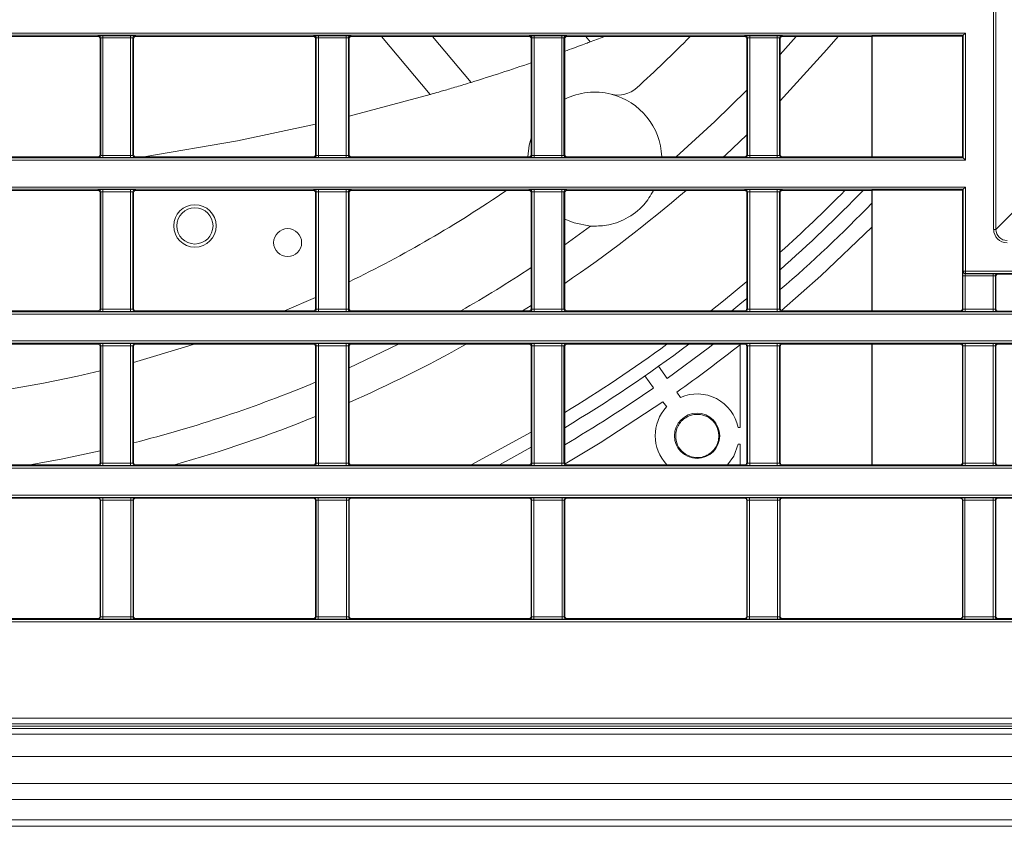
# Model space of a CAD drawing. Header units: millimetres. Extents: x 0 to 1118, y 0 to 864.
# Tile 157 of 256: x 723 to 745, y 68 to 86. Entities that reach past the tile are written whole.
import ezdxf

# ---------------------------------------------------------------- set-up
doc = ezdxf.new("R2010")
doc.units = ezdxf.units.MM

msp = doc.modelspace()

# ---------------------------------------------------------------- linework, layer by layer
at = {"color": 9, "linetype": 'Continuous', "lineweight": 0}
for p, q in [((744.578, 81.107), (744.578, 126.514)), ((744.628, 126.514), (744.628, 81.107)), ((709.216, 85.501), (743.948, 85.501)), ((743.898, 85.451), (709.216, 85.451)), ((724.527, 85.426), (724.543, 85.442)), ((724.593, 85.392), (724.577, 85.376)), ((724.593, 82.765), (724.593, 85.392)), ((724.643, 85.443), (725.261, 85.443)), ((724.643, 85.443), (724.643, 85.393)), ((725.261, 85.393), (724.643, 85.393)), ((724.643, 85.393), (724.643, 82.764)), ((725.261, 85.443), (725.261, 85.393)), ((725.261, 82.764), (725.261, 85.393)), ((725.311, 85.392), (725.311, 82.765)), ((725.327, 85.376), (725.311, 85.392)), ((725.361, 85.442), (725.377, 85.426)), ((729.352, 85.426), (729.368, 85.442)), ((729.418, 85.392), (729.402, 85.376)), ((729.418, 82.765), (729.418, 85.392)), ((729.468, 85.443), (730.086, 85.443)), ((729.468, 85.443), (729.468, 85.393)), ((730.086, 85.393), (729.468, 85.393)), ((729.468, 85.393), (729.468, 82.764)), ((730.086, 85.443), (730.086, 85.393)), ((730.086, 82.764), (730.086, 85.393)), ((730.136, 85.392), (730.136, 82.765)), ((730.152, 85.376), (730.136, 85.392)), ((730.186, 85.442), (730.202, 85.426)), ((732.02, 85.426), (732.882, 84.398)), ((734.177, 85.426), (734.193, 85.442)), ((734.243, 85.392), (734.227, 85.376)), ((734.243, 82.765), (734.243, 85.392)), ((734.293, 85.443), (734.911, 85.443)), ((734.293, 85.443), (734.293, 85.393)), ((734.911, 85.393), (734.293, 85.393)), ((734.293, 85.393), (734.293, 82.764)), ((734.911, 85.443), (734.911, 85.393)), ((734.911, 82.764), (734.911, 85.393)), ((734.961, 85.392), (734.961, 82.765)), ((734.977, 85.376), (734.961, 85.392)), ((735.011, 85.442), (735.027, 85.426)), ((739.002, 85.426), (739.018, 85.442)), ((739.068, 85.392), (739.052, 85.376)), ((739.068, 82.765), (739.068, 85.392)), ((739.118, 85.443), (739.736, 85.443)), ((739.118, 85.443), (739.118, 85.393)), ((739.736, 85.393), (739.118, 85.393)), ((739.118, 85.393), (739.118, 82.764)), ((739.736, 85.443), (739.736, 85.393)), ((739.736, 82.764), (739.736, 85.393)), ((739.786, 85.392), (739.786, 82.765)), ((739.802, 85.376), (739.786, 85.392)), ((740.161, 85.426), (739.802, 85.022)), ((739.836, 85.442), (739.852, 85.426)), ((743.898, 82.706), (743.898, 85.451)), ((743.948, 85.501), (743.948, 82.656)), ((709.216, 82.706), (743.898, 82.706)), ((743.948, 82.656), (709.216, 82.656)), ((724.543, 82.715), (724.527, 82.731)), ((724.577, 82.781), (724.593, 82.765)), ((724.643, 82.764), (725.261, 82.764)), ((724.643, 82.764), (724.643, 82.714)), ((725.261, 82.714), (724.643, 82.714)), ((725.261, 82.764), (725.261, 82.714)), ((725.311, 82.765), (725.327, 82.781)), ((725.377, 82.731), (725.361, 82.715)), ((729.368, 82.715), (729.352, 82.731)), ((729.402, 82.781), (729.418, 82.765)), ((729.468, 82.764), (730.086, 82.764)), ((729.468, 82.764), (729.468, 82.714)), ((730.086, 82.714), (729.468, 82.714)), ((730.086, 82.764), (730.086, 82.714)), ((730.136, 82.765), (730.152, 82.781)), ((730.202, 82.731), (730.186, 82.715)), ((734.193, 82.715), (734.177, 82.731)), ((734.227, 82.781), (734.243, 82.765)), ((734.293, 82.764), (734.911, 82.764)), ((734.293, 82.764), (734.293, 82.714)), ((734.911, 82.714), (734.293, 82.714)), ((734.911, 82.764), (734.911, 82.714)), ((734.961, 82.765), (734.977, 82.781)), ((735.027, 82.731), (735.011, 82.715)), ((739.018, 82.715), (739.002, 82.731)), ((739.052, 82.781), (739.068, 82.765)), ((739.118, 82.764), (739.118, 82.714)), ((739.118, 82.764), (739.736, 82.764)), ((739.736, 82.714), (739.118, 82.714)), ((739.736, 82.764), (739.736, 82.714)), ((739.786, 82.765), (739.802, 82.781)), ((739.852, 82.731), (739.836, 82.715)), ((743.898, 82.006), (711.17, 82.006)), ((711.22, 82.056), (743.948, 82.056)), ((724.527, 81.981), (724.543, 81.997)), ((724.643, 81.998), (725.261, 81.998)), ((724.643, 81.998), (724.643, 81.948)), ((725.261, 81.998), (725.261, 81.948)), ((725.361, 81.997), (725.377, 81.981)), ((729.352, 81.981), (729.368, 81.997)), ((729.468, 81.998), (730.086, 81.998)), ((729.468, 81.998), (729.468, 81.948)), ((730.086, 81.998), (730.086, 81.948)), ((730.186, 81.997), (730.202, 81.981)), ((734.177, 81.981), (734.193, 81.997)), ((734.293, 81.998), (734.911, 81.998)), ((734.293, 81.998), (734.293, 81.948)), ((734.911, 81.998), (734.911, 81.948)), ((735.011, 81.997), (735.027, 81.981)), ((739.002, 81.981), (739.018, 81.997)), ((739.118, 81.998), (739.736, 81.998)), ((739.118, 81.998), (739.118, 81.948)), ((739.736, 81.998), (739.736, 81.948)), ((739.836, 81.997), (739.852, 81.981)), ((743.898, 80.174), (743.898, 82.006)), ((743.948, 82.056), (743.948, 80.174)), ((724.593, 81.947), (724.577, 81.931)), ((724.593, 79.32), (724.593, 81.947)), ((725.261, 81.948), (724.643, 81.948)), ((724.643, 81.948), (724.643, 79.319)), ((725.261, 79.319), (725.261, 81.948)), ((725.311, 81.947), (725.311, 79.32)), ((725.327, 81.931), (725.311, 81.947)), ((729.418, 81.947), (729.402, 81.931)), ((729.418, 79.32), (729.418, 81.947)), ((730.086, 81.948), (729.468, 81.948)), ((729.468, 81.948), (729.468, 79.319)), ((730.086, 79.319), (730.086, 81.948)), ((730.136, 81.947), (730.136, 79.32)), ((730.152, 81.931), (730.136, 81.947)), ((734.243, 81.947), (734.227, 81.931)), ((734.243, 79.32), (734.243, 81.947)), ((734.911, 81.948), (734.293, 81.948)), ((734.293, 81.948), (734.293, 79.319)), ((734.911, 79.319), (734.911, 81.948)), ((734.961, 81.947), (734.961, 79.32)), ((734.977, 81.931), (734.961, 81.947)), ((739.068, 81.947), (739.052, 81.931)), ((739.068, 79.32), (739.068, 81.947)), ((739.736, 81.948), (739.118, 81.948)), ((739.118, 81.948), (739.118, 79.319)), ((739.736, 79.319), (739.736, 81.948)), ((739.786, 81.947), (739.786, 79.32)), ((739.802, 81.931), (739.786, 81.947)), ((744.628, 81.107), (745.133, 81.612)), ((735.558, 81.181), (734.977, 80.761)), ((744.628, 81.107), (744.578, 81.107)), ((743.889, 79.32), (743.889, 80.066)), ((743.939, 80.066), (743.889, 80.066)), ((743.89, 80.166), (743.898, 80.174)), ((743.898, 80.174), (743.948, 80.174)), ((744.567, 80.066), (743.939, 80.066)), ((743.939, 80.066), (743.939, 79.319)), ((743.948, 80.124), (743.94, 80.116)), ((743.94, 80.116), (744.567, 80.116)), ((743.948, 80.174), (771.545, 80.174)), ((743.948, 80.124), (743.948, 80.174)), ((771.495, 80.124), (743.948, 80.124)), ((744.567, 80.066), (744.567, 80.116)), ((744.567, 79.319), (744.567, 80.066)), ((744.617, 80.065), (744.617, 79.32)), ((744.627, 80.056), (744.617, 80.065)), ((744.667, 80.115), (744.677, 80.106)), ((734.227, 79.406), (734.036, 79.286)), ((712.939, 79.261), (771.495, 79.261)), ((771.545, 79.211), (713.002, 79.211)), ((724.543, 79.27), (724.527, 79.286)), ((724.577, 79.336), (724.593, 79.32)), ((724.643, 79.319), (724.643, 79.269)), ((724.643, 79.319), (725.261, 79.319)), ((725.261, 79.269), (724.643, 79.269)), ((725.261, 79.319), (725.261, 79.269)), ((725.311, 79.32), (725.327, 79.336)), ((725.377, 79.286), (725.361, 79.27)), ((729.368, 79.27), (729.352, 79.286)), ((729.402, 79.336), (729.418, 79.32)), ((729.468, 79.319), (729.468, 79.269)), ((729.468, 79.319), (730.086, 79.319)), ((730.086, 79.269), (729.468, 79.269)), ((730.086, 79.319), (730.086, 79.269)), ((730.136, 79.32), (730.152, 79.336)), ((730.202, 79.286), (730.186, 79.27)), ((734.193, 79.27), (734.177, 79.286)), ((734.227, 79.336), (734.243, 79.32)), ((734.293, 79.319), (734.293, 79.269)), ((734.293, 79.319), (734.911, 79.319)), ((734.911, 79.269), (734.293, 79.269)), ((734.911, 79.319), (734.911, 79.269)), ((734.961, 79.32), (734.977, 79.336)), ((735.027, 79.286), (735.011, 79.27)), ((739.018, 79.27), (739.002, 79.286)), ((739.052, 79.336), (739.068, 79.32)), ((739.118, 79.319), (739.736, 79.319)), ((739.118, 79.319), (739.118, 79.269)), ((739.736, 79.269), (739.118, 79.269)), ((739.736, 79.319), (739.736, 79.269)), ((739.786, 79.32), (739.802, 79.336)), ((739.852, 79.286), (739.836, 79.27)), ((743.839, 79.27), (743.827, 79.283)), ((743.877, 79.333), (743.889, 79.32)), ((743.939, 79.269), (743.939, 79.319)), ((743.939, 79.319), (744.567, 79.319)), ((744.567, 79.269), (743.939, 79.269)), ((744.567, 79.269), (744.567, 79.319)), ((744.617, 79.32), (744.627, 79.329)), ((744.677, 79.279), (744.667, 79.27)), ((771.495, 78.561), (712.939, 78.561)), ((713.002, 78.611), (771.545, 78.611)), ((724.527, 78.536), (724.543, 78.552)), ((724.593, 78.502), (724.577, 78.486)), ((724.593, 75.875), (724.593, 78.502)), ((724.643, 78.553), (725.261, 78.553)), ((724.643, 78.553), (724.643, 78.503)), ((725.261, 78.503), (724.643, 78.503)), ((724.643, 78.503), (724.643, 75.874)), ((725.261, 78.553), (725.261, 78.503)), ((725.261, 75.874), (725.261, 78.503)), ((725.311, 78.502), (725.311, 75.875)), ((725.327, 78.486), (725.311, 78.502)), ((725.361, 78.552), (725.377, 78.536)), ((729.352, 78.536), (729.368, 78.552)), ((729.418, 78.502), (729.402, 78.486)), ((729.418, 75.875), (729.418, 78.502)), ((729.468, 78.553), (730.086, 78.553)), ((729.468, 78.553), (729.468, 78.503)), ((730.086, 78.503), (729.468, 78.503)), ((729.468, 78.503), (729.468, 75.874)), ((730.086, 78.553), (730.086, 78.503)), ((730.086, 75.874), (730.086, 78.503)), ((730.136, 78.502), (730.136, 75.875)), ((730.152, 78.486), (730.136, 78.502)), ((731.255, 78.536), (730.152, 78.012)), ((730.186, 78.552), (730.202, 78.536)), ((734.177, 78.536), (734.193, 78.552)), ((734.243, 78.502), (734.227, 78.486)), ((734.243, 75.875), (734.243, 78.502)), ((734.293, 78.553), (734.911, 78.553)), ((734.293, 78.553), (734.293, 78.503)), ((734.911, 78.503), (734.293, 78.503)), ((734.293, 78.503), (734.293, 75.874)), ((734.911, 78.553), (734.911, 78.503)), ((734.911, 75.874), (734.911, 78.503)), ((734.961, 78.502), (734.961, 75.875)), ((734.977, 78.486), (734.961, 78.502)), ((735.011, 78.552), (735.027, 78.536)), ((739.002, 78.536), (739.018, 78.552)), ((739.068, 78.502), (739.052, 78.486)), ((739.068, 75.875), (739.068, 78.502)), ((739.118, 78.553), (739.736, 78.553)), ((739.118, 78.553), (739.118, 78.503)), ((739.736, 78.503), (739.118, 78.503)), ((739.118, 78.503), (739.118, 75.874)), ((739.736, 78.553), (739.736, 78.503)), ((739.736, 75.874), (739.736, 78.503)), ((739.786, 78.502), (739.786, 75.875)), ((739.802, 78.486), (739.786, 78.502)), ((739.836, 78.552), (739.852, 78.536)), ((743.827, 78.539), (743.839, 78.552)), ((743.889, 78.502), (743.877, 78.489)), ((743.889, 75.875), (743.889, 78.502)), ((743.939, 78.553), (744.567, 78.553)), ((743.939, 78.553), (743.939, 78.503)), ((744.567, 78.503), (743.939, 78.503)), ((743.939, 78.503), (743.939, 75.874)), ((744.567, 78.553), (744.567, 78.503)), ((744.567, 75.874), (744.567, 78.503)), ((744.617, 78.502), (744.617, 75.875)), ((744.627, 78.492), (744.617, 78.502)), ((744.667, 78.552), (744.677, 78.542)), ((734.227, 76.566), (732.887, 75.841)), ((724.543, 75.825), (724.527, 75.841)), ((724.577, 75.891), (724.593, 75.875)), ((724.643, 75.874), (724.643, 75.824)), ((724.643, 75.874), (725.261, 75.874)), ((725.261, 75.824), (724.643, 75.824)), ((725.261, 75.874), (725.261, 75.824)), ((725.311, 75.875), (725.327, 75.891)), ((725.377, 75.841), (725.361, 75.825)), ((729.368, 75.825), (729.352, 75.841)), ((729.402, 75.891), (729.418, 75.875)), ((729.468, 75.874), (729.468, 75.824)), ((729.468, 75.874), (730.086, 75.874)), ((730.086, 75.824), (729.468, 75.824)), ((730.086, 75.874), (730.086, 75.824)), ((730.136, 75.875), (730.152, 75.891)), ((730.202, 75.841), (730.186, 75.825)), ((734.193, 75.825), (734.177, 75.841)), ((734.227, 75.891), (734.243, 75.875)), ((734.293, 75.874), (734.293, 75.824)), ((734.293, 75.874), (734.911, 75.874)), ((734.911, 75.824), (734.293, 75.824)), ((734.911, 75.874), (734.911, 75.824)), ((734.961, 75.875), (734.977, 75.891)), ((735.027, 75.841), (735.011, 75.825)), ((739.018, 75.825), (739.002, 75.841)), ((739.052, 75.891), (739.068, 75.875)), ((739.118, 75.874), (739.118, 75.824)), ((739.118, 75.874), (739.736, 75.874)), ((739.736, 75.824), (739.118, 75.824)), ((739.736, 75.874), (739.736, 75.824)), ((739.786, 75.875), (739.802, 75.891)), ((739.852, 75.841), (739.836, 75.825)), ((743.839, 75.825), (743.827, 75.838)), ((743.877, 75.888), (743.889, 75.875)), ((743.939, 75.874), (744.567, 75.874)), ((743.939, 75.874), (743.939, 75.824)), ((744.567, 75.824), (743.939, 75.824)), ((744.567, 75.874), (744.567, 75.824)), ((744.617, 75.875), (744.627, 75.884)), ((744.677, 75.834), (744.667, 75.825)), ((765.376, 75.766), (717.578, 75.766)), ((717.447, 75.159), (765.506, 75.159)), ((724.527, 75.091), (724.536, 75.1)), ((724.586, 75.05), (724.577, 75.041)), ((724.586, 72.436), (724.586, 75.05)), ((724.636, 75.101), (725.267, 75.101)), ((724.636, 75.101), (724.636, 75.051)), ((725.267, 75.051), (724.636, 75.051)), ((724.636, 75.051), (724.636, 72.436)), ((725.267, 75.101), (725.267, 75.051)), ((725.267, 72.436), (725.267, 75.051)), ((725.317, 75.05), (725.317, 72.436)), ((725.327, 75.041), (725.317, 75.05)), ((725.367, 75.1), (725.377, 75.091)), ((729.352, 75.091), (729.361, 75.1)), ((729.411, 75.05), (729.402, 75.041)), ((729.411, 72.436), (729.411, 75.05)), ((729.461, 75.101), (730.092, 75.101)), ((729.461, 75.101), (729.461, 75.051)), ((730.092, 75.051), (729.461, 75.051)), ((729.461, 75.051), (729.461, 72.436)), ((730.092, 75.101), (730.092, 75.051)), ((730.092, 72.436), (730.092, 75.051)), ((730.142, 75.05), (730.142, 72.436)), ((730.152, 75.041), (730.142, 75.05)), ((730.192, 75.1), (730.202, 75.091)), ((734.177, 75.091), (734.186, 75.1)), ((734.236, 75.05), (734.227, 75.041)), ((734.236, 72.436), (734.236, 75.05)), ((734.286, 75.101), (734.917, 75.101)), ((734.286, 75.101), (734.286, 75.051)), ((734.917, 75.051), (734.286, 75.051)), ((734.286, 75.051), (734.286, 72.436)), ((734.917, 75.101), (734.917, 75.051)), ((734.917, 72.436), (734.917, 75.051)), ((734.967, 75.05), (734.967, 72.436)), ((734.977, 75.041), (734.967, 75.05)), ((735.017, 75.1), (735.027, 75.091)), ((739.002, 75.091), (739.011, 75.1)), ((739.061, 75.05), (739.052, 75.041)), ((739.061, 72.436), (739.061, 75.05)), ((739.111, 75.101), (739.742, 75.101)), ((739.111, 75.101), (739.111, 75.051)), ((739.742, 75.051), (739.111, 75.051)), ((739.111, 75.051), (739.111, 72.436)), ((739.742, 75.101), (739.742, 75.051)), ((739.742, 72.436), (739.742, 75.051)), ((739.792, 75.05), (739.792, 72.436)), ((739.802, 75.041), (739.792, 75.05)), ((739.842, 75.1), (739.852, 75.091)), ((743.827, 75.091), (743.836, 75.1)), ((743.886, 75.05), (743.877, 75.041)), ((743.886, 72.436), (743.886, 75.05)), ((743.936, 75.101), (744.567, 75.101)), ((743.936, 75.101), (743.936, 75.051)), ((744.567, 75.051), (743.936, 75.051)), ((743.936, 75.051), (743.936, 72.436)), ((744.567, 75.101), (744.567, 75.051)), ((744.567, 72.436), (744.567, 75.051)), ((744.617, 75.05), (744.617, 72.436)), ((744.627, 75.041), (744.617, 75.05)), ((744.667, 75.1), (744.677, 75.091)), ((709.216, 72.378), (765.942, 72.378)), ((765.992, 72.328), (709.216, 72.328)), ((724.536, 72.386), (724.527, 72.396)), ((724.577, 72.446), (724.586, 72.436)), ((724.636, 72.436), (725.267, 72.436)), ((724.636, 72.436), (724.636, 72.386)), ((725.267, 72.386), (724.636, 72.386)), ((725.267, 72.436), (725.267, 72.386)), ((725.317, 72.436), (725.327, 72.446)), ((725.377, 72.396), (725.367, 72.386)), ((729.361, 72.386), (729.352, 72.396)), ((729.402, 72.446), (729.411, 72.436)), ((729.461, 72.436), (729.461, 72.386)), ((729.461, 72.436), (730.092, 72.436)), ((730.092, 72.386), (729.461, 72.386)), ((730.092, 72.436), (730.092, 72.386)), ((730.142, 72.436), (730.152, 72.446)), ((730.202, 72.396), (730.192, 72.386)), ((734.186, 72.386), (734.177, 72.396)), ((734.227, 72.446), (734.236, 72.436)), ((734.286, 72.436), (734.917, 72.436)), ((734.286, 72.436), (734.286, 72.386)), ((734.917, 72.386), (734.286, 72.386)), ((734.917, 72.436), (734.917, 72.386)), ((734.967, 72.436), (734.977, 72.446)), ((735.027, 72.396), (735.017, 72.386)), ((739.011, 72.386), (739.002, 72.396)), ((739.052, 72.446), (739.061, 72.436)), ((739.111, 72.436), (739.742, 72.436)), ((739.111, 72.436), (739.111, 72.386)), ((739.742, 72.386), (739.111, 72.386)), ((739.742, 72.436), (739.742, 72.386)), ((739.792, 72.436), (739.802, 72.446)), ((739.852, 72.396), (739.842, 72.386)), ((743.836, 72.386), (743.827, 72.396)), ((743.877, 72.446), (743.886, 72.436)), ((743.936, 72.436), (744.567, 72.436)), ((743.936, 72.436), (743.936, 72.386)), ((744.567, 72.386), (743.936, 72.386)), ((744.567, 72.436), (744.567, 72.386)), ((744.617, 72.436), (744.627, 72.446)), ((744.677, 72.396), (744.667, 72.386)), ((709.216, 70.17), (768.097, 70.17)), ((644.064, 69.936), (767.239, 69.936)), ((767.942, 70.045), (709.216, 70.045)), ((767.239, 69.311), (644.064, 69.311)), ((644.064, 68.705), (767.239, 68.705)), ((767.239, 68.352), (644.064, 68.352)), ((644.064, 67.895), (767.239, 67.895))]:
    msp.add_line(p, q, dxfattribs=at)
at = {"color": 7, "linetype": 'Continuous', "lineweight": 15}
for p, q in [((720.552, 85.426), (724.527, 85.426)), ((724.577, 82.781), (724.577, 85.376)), ((725.327, 85.376), (725.327, 82.781)), ((725.377, 85.426), (729.352, 85.426)), ((729.402, 82.781), (729.402, 85.376)), ((730.152, 85.376), (730.152, 82.781)), ((730.202, 85.426), (734.177, 85.426)), ((730.878, 85.426), (731.969, 84.126)), ((734.227, 82.781), (734.227, 85.376)), ((734.977, 85.376), (734.977, 82.781)), ((735.027, 85.426), (739.002, 85.426)), ((735.549, 85.304), (735.447, 85.426)), ((735.549, 85.304), (735.875, 85.426)), ((739.052, 82.781), (739.052, 85.376)), ((739.802, 85.376), (739.802, 82.781)), ((739.852, 85.426), (741.852, 85.426)), ((741.859, 85.429), (741.852, 85.426)), ((741.852, 82.731), (741.852, 85.426)), ((741.859, 85.429), (743.877, 85.429)), ((741.859, 82.728), (741.859, 85.429)), ((743.877, 85.429), (743.898, 85.451)), ((743.877, 85.429), (743.877, 82.728)), ((743.948, 85.501), (743.898, 85.451)), ((730.152, 83.641), (731.969, 84.126)), ((724.527, 82.731), (720.552, 82.731)), ((729.352, 82.731), (725.377, 82.731)), ((734.177, 82.731), (730.202, 82.731)), ((739.002, 82.731), (735.027, 82.731)), ((741.852, 82.731), (739.852, 82.731)), ((741.852, 82.731), (741.859, 82.728)), ((743.877, 82.728), (741.859, 82.728)), ((743.898, 82.706), (743.877, 82.728)), ((743.948, 82.656), (743.898, 82.706)), ((720.552, 81.981), (724.527, 81.981)), ((725.377, 81.981), (729.352, 81.981)), ((730.202, 81.981), (734.177, 81.981)), ((735.027, 81.981), (739.002, 81.981)), ((739.852, 81.981), (741.852, 81.981)), ((741.859, 81.984), (741.852, 81.981)), ((741.852, 79.286), (741.852, 81.981)), ((741.859, 81.984), (743.877, 81.984)), ((741.859, 79.283), (741.859, 81.984)), ((743.877, 81.984), (743.898, 82.006)), ((743.877, 81.984), (743.877, 79.333)), ((743.898, 82.006), (743.948, 82.056)), ((724.577, 79.336), (724.577, 81.931)), ((725.327, 81.931), (725.327, 79.336)), ((729.402, 79.336), (729.402, 81.931)), ((730.152, 81.931), (730.152, 79.336)), ((734.227, 79.336), (734.227, 81.931)), ((734.977, 81.931), (734.977, 79.336)), ((739.052, 79.336), (739.052, 81.931)), ((739.802, 81.931), (739.802, 79.336)), ((744.627, 80.056), (744.627, 79.329)), ((744.677, 80.106), (748.652, 80.106)), ((728.707, 79.286), (729.402, 79.586)), ((724.527, 79.286), (720.552, 79.286)), ((729.352, 79.286), (725.377, 79.286)), ((734.177, 79.286), (730.202, 79.286)), ((739.002, 79.286), (735.027, 79.286)), ((741.852, 79.286), (739.852, 79.286)), ((741.852, 79.286), (741.859, 79.283)), ((743.827, 79.283), (741.859, 79.283)), ((748.652, 79.279), (744.677, 79.279)), ((720.552, 78.536), (724.527, 78.536)), ((724.577, 75.891), (724.577, 78.486)), ((725.327, 78.486), (725.327, 75.891)), ((725.377, 78.536), (729.352, 78.536)), ((729.402, 75.891), (729.402, 78.486)), ((730.152, 78.486), (730.152, 75.891)), ((730.202, 78.536), (734.177, 78.536)), ((734.227, 75.891), (734.227, 78.486)), ((734.977, 78.486), (734.977, 75.891)), ((735.027, 78.536), (739.002, 78.536)), ((738.902, 78.528), (738.902, 76.675)), ((739.052, 75.891), (739.052, 78.486)), ((739.802, 78.486), (739.802, 75.891)), ((739.852, 78.536), (741.852, 78.536)), ((741.859, 78.539), (741.852, 78.536)), ((741.852, 75.841), (741.852, 78.536)), ((741.859, 78.539), (743.827, 78.539)), ((741.859, 75.838), (741.859, 78.539)), ((743.877, 75.888), (743.877, 78.489)), ((744.627, 78.492), (744.627, 75.884)), ((744.677, 78.542), (748.652, 78.542)), ((737.079, 78.044), (737.269, 77.773)), ((736.962, 77.558), (736.772, 77.829)), ((737.567, 77.348), (737.484, 77.466)), ((737.26, 77.133), (737.177, 77.251)), ((738.859, 76.675), (738.902, 76.675)), ((738.859, 76.3), (738.902, 76.3)), ((738.902, 76.3), (738.902, 75.841)), ((733.516, 75.841), (734.227, 76.231)), ((717.681, 75.816), (765.273, 75.816)), ((724.527, 75.841), (720.552, 75.841)), ((729.352, 75.841), (725.377, 75.841)), ((734.177, 75.841), (730.202, 75.841)), ((739.002, 75.841), (735.027, 75.841)), ((741.852, 75.841), (739.852, 75.841)), ((741.859, 75.838), (741.852, 75.841)), ((743.827, 75.838), (741.859, 75.838)), ((748.652, 75.834), (744.677, 75.834)), ((765.419, 75.109), (717.535, 75.109)), ((720.552, 75.091), (724.527, 75.091)), ((724.577, 72.446), (724.577, 75.041)), ((725.327, 75.041), (725.327, 72.446)), ((725.377, 75.091), (729.352, 75.091)), ((729.402, 72.446), (729.402, 75.041)), ((730.152, 75.041), (730.152, 72.446)), ((730.202, 75.091), (734.177, 75.091)), ((734.227, 72.446), (734.227, 75.041)), ((734.977, 75.041), (734.977, 72.446)), ((735.027, 75.091), (739.002, 75.091)), ((739.052, 72.446), (739.052, 75.041)), ((739.802, 75.041), (739.802, 72.446)), ((739.852, 75.091), (743.827, 75.091)), ((743.877, 72.446), (743.877, 75.041)), ((744.627, 75.041), (744.627, 72.446)), ((744.677, 75.091), (748.652, 75.091)), ((724.527, 72.396), (720.552, 72.396)), ((729.352, 72.396), (725.377, 72.396)), ((734.177, 72.396), (730.202, 72.396)), ((739.002, 72.396), (735.027, 72.396)), ((743.827, 72.396), (739.852, 72.396)), ((748.652, 72.396), (744.677, 72.396)), ((767.967, 69.986), (708.37, 69.986)), ((644.064, 69.811), (767.239, 69.811)), ((767.239, 67.748), (644.064, 67.748))]:
    msp.add_line(p, q, dxfattribs=at)
at = {"color": 9, "linetype": 'Continuous', "lineweight": 0, "flags": 128}
for points in [[(741.095, 85.426), (740.846, 85.133), (739.802, 83.982)], [(739.052, 84.227), (738.34, 83.523), (737.475, 82.731)], [(739.052, 83.225), (738.576, 82.772), (738.532, 82.731)], [(739.052, 79.942), (738.53, 79.511), (738.25, 79.286)], [(724.577, 76.15), (723.707, 75.968), (723.004, 75.841)]]:
    msp.add_lwpolyline(points, dxfattribs=at)
at = {"color": 7, "linetype": 'Continuous', "lineweight": 15, "flags": 128}
for points in [[(725.56, 82.731), (727.657, 83.091), (729.402, 83.461)], [(734.227, 83.153), (734.183, 82.991), (734.151, 82.731)], [(734.977, 81.338), (735.186, 81.252), (735.558, 81.181)], [(739.831, 79.291), (740.712, 80.069), (741.852, 81.161)], [(738.715, 79.286), (738.9, 79.436), (739.052, 79.562)], [(725.327, 78.132), (726.544, 78.491), (726.682, 78.536)], [(737.269, 77.773), (738.219, 78.472), (738.302, 78.536)], [(734.988, 75.859), (735.771, 76.329), (737.177, 77.251)], [(738.619, 75.841), (738.759, 76.03), (738.859, 76.3)]]:
    msp.add_lwpolyline(points, dxfattribs=at)
at = {"color": 7, "linetype": 'Continuous', "lineweight": 15}
for centre, radius in [((726.7, 81.186), 0.475), ((726.7, 81.186), 0.406), ((728.776, 80.812), 0.313), ((737.94, 76.488), 0.506)]:
    msp.add_circle(centre, radius, dxfattribs=at)
at = {"color": 9, "linetype": 'Continuous', "lineweight": 0}
for centre, radius, start, end in [((724.543, 85.392), 0.05, 0.0051, 89.9949), ((725.361, 85.392), 0.05, 90.0051, 179.9949), ((729.368, 85.392), 0.05, 0.0051, 89.9949), ((730.186, 85.392), 0.05, 90.0051, 179.9949), ((734.193, 85.392), 0.05, 0.0051, 89.9949), ((735.011, 85.392), 0.05, 90.0051, 179.9949), ((739.018, 85.392), 0.05, 0.0051, 89.9949), ((739.836, 85.392), 0.05, 90.0051, 179.9949), ((724.543, 82.765), 0.05, 270.0051, 359.9949), ((725.361, 82.765), 0.05, 180.0051, 269.9949), ((729.368, 82.765), 0.05, 270.0051, 359.9949), ((730.186, 82.765), 0.05, 180.0051, 269.9949), ((734.193, 82.765), 0.05, 270.0051, 359.9949), ((735.011, 82.765), 0.05, 180.0051, 269.9949), ((739.018, 82.765), 0.05, 270.0051, 359.9949), ((739.836, 82.765), 0.05, 180.0051, 269.9949), ((724.543, 81.947), 0.05, 0.0051, 89.9949), ((725.361, 81.947), 0.05, 90.0051, 179.9949), ((729.368, 81.947), 0.05, 0.0051, 89.9949), ((730.186, 81.947), 0.05, 90.0051, 179.9949), ((734.193, 81.947), 0.05, 0.0051, 89.9949), ((735.011, 81.947), 0.05, 90.0051, 179.9949), ((718.15, 104.679), 29.953, 304.1797, 310.73), ((739.018, 81.947), 0.05, 0.0051, 89.9949), ((739.836, 81.947), 0.05, 90.0051, 179.9949), ((718.15, 104.679), 32.385, 311.9574, 315.5032), ((718.15, 104.679), 29.243, 299.7356, 303.3509), ((743.94, 80.166), 0.05, 180.0051, 269.9949), ((743.948, 80.174), 0.05, 180.0051, 269.9949), ((744.667, 80.065), 0.05, 90.0051, 179.9949), ((724.543, 79.32), 0.05, 270.0051, 359.9949), ((725.361, 79.32), 0.05, 180.0051, 269.9949), ((729.368, 79.32), 0.05, 270.0051, 359.9949), ((730.186, 79.32), 0.05, 180.0051, 269.9949), ((734.193, 79.32), 0.05, 270.0051, 359.9949), ((735.011, 79.32), 0.05, 180.0051, 269.9949), ((739.018, 79.32), 0.05, 270.0051, 359.9949), ((739.836, 79.32), 0.05, 180.0051, 269.9949), ((743.839, 79.32), 0.05, 270.0051, 359.9949), ((744.667, 79.32), 0.05, 180.0051, 269.9949), ((724.543, 78.502), 0.05, 0.0051, 89.9949), ((725.361, 78.502), 0.05, 90.0051, 179.9949), ((729.368, 78.502), 0.05, 0.0051, 89.9949), ((730.186, 78.502), 0.05, 90.0051, 179.9949), ((718.15, 104.679), 29.953, 293.6221, 299.2134), ((734.193, 78.502), 0.05, 0.0051, 89.9949), ((735.011, 78.502), 0.05, 90.0051, 179.9949), ((718.15, 104.679), 32.385, 301.3048, 306.1723), ((739.018, 78.502), 0.05, 0.0051, 89.9949), ((739.836, 78.502), 0.05, 90.0051, 179.9949), ((743.839, 78.502), 0.05, 0.0051, 89.9949), ((744.667, 78.502), 0.05, 90.0051, 179.9949), ((718.15, 104.679), 29.243, 284.2069, 292.6295), ((718.15, 104.679), 29.953, 285.6806, 292.0653), ((724.543, 75.875), 0.05, 270.0051, 359.9949), ((725.361, 75.875), 0.05, 180.0051, 269.9949), ((729.368, 75.875), 0.05, 270.0051, 359.9949), ((730.186, 75.875), 0.05, 180.0051, 269.9949), ((734.193, 75.875), 0.05, 270.0051, 359.9949), ((735.011, 75.875), 0.05, 180.0051, 269.9949), ((739.018, 75.875), 0.05, 270.0051, 359.9949), ((739.836, 75.875), 0.05, 180.0051, 269.9949), ((743.839, 75.875), 0.05, 270.0051, 359.9949), ((744.667, 75.875), 0.05, 180.0051, 269.9949), ((724.536, 75.05), 0.05, 0.0051, 89.9949), ((725.367, 75.05), 0.05, 90.0051, 179.9949), ((729.361, 75.05), 0.05, 0.0051, 89.9949), ((730.192, 75.05), 0.05, 90.0051, 179.9949), ((734.186, 75.05), 0.05, 0.0051, 89.9949), ((735.017, 75.05), 0.05, 90.0051, 179.9949), ((739.011, 75.05), 0.05, 0.0051, 89.9949), ((739.842, 75.05), 0.05, 90.0051, 179.9949), ((743.836, 75.05), 0.05, 0.0051, 89.9949), ((744.667, 75.05), 0.05, 90.0051, 179.9949), ((724.536, 72.436), 0.05, 270.0051, 359.9949), ((725.367, 72.436), 0.05, 180.0051, 269.9949), ((729.361, 72.436), 0.05, 270.0051, 359.9949), ((730.192, 72.436), 0.05, 180.0051, 269.9949), ((734.186, 72.436), 0.05, 270.0051, 359.9949), ((735.017, 72.436), 0.05, 180.0051, 269.9949), ((739.011, 72.436), 0.05, 270.0051, 359.9949), ((739.842, 72.436), 0.05, 180.0051, 269.9949), ((743.836, 72.436), 0.05, 270.0051, 359.9949), ((744.667, 72.436), 0.05, 180.0051, 269.9949)]:
    msp.add_arc(centre, radius, start, end, dxfattribs=at)
at = {"color": 7, "linetype": 'Continuous', "lineweight": 15}
for centre, radius, start, end in [((718.15, 104.679), 27.5, 312.1039, 315.5648), ((718.15, 132.179), 50, 287.1367, 288.7561), ((736.169, 84.739), 0.625, 255.8613, 312.1039), ((735.65, 82.679), 1.5, 75.8613, 116.6564), ((735.65, 82.679), 1.5, 1.994, 75.8613), ((718.15, 104.679), 27.5, 295.8768, 304.3735), ((718.15, 104.679), 32.676, 311.5004, 316.0023), ((718.152, 104.748), 33.063, 310.906, 315.7939), ((718.15, 104.679), 32.676, 300.9951, 306.8644), ((718.152, 104.748), 33.438, 305.3213, 308.3571), ((718.15, 104.679), 27.5, 274.9064, 283.5156), ((718.152, 104.748), 33.063, 300.5896, 304.6751), ((737.94, 76.488), 0.938, 11.537, 113.463), ((737.94, 76.488), 0.938, 136.537, 223.6199)]:
    msp.add_arc(centre, radius, start, end, dxfattribs=at)
for centre, major_axis, start_param, end_param in [((724.527, 85.376), (-0.0354, -0.0354), 2.356233, 3.926953), ((725.377, 85.376), (-0.0354, 0.0354), 5.497825, 7.068545), ((729.352, 85.376), (-0.0354, -0.0354), 2.356233, 3.926953), ((730.202, 85.376), (-0.0354, 0.0354), 5.497825, 7.068545), ((734.177, 85.376), (-0.0354, -0.0354), 2.356233, 3.926953), ((735.027, 85.376), (-0.0354, 0.0354), 5.497825, 7.068545), ((739.002, 85.376), (-0.0354, -0.0354), 2.356233, 3.926953), ((739.852, 85.376), (-0.0354, 0.0354), 5.497825, 7.068545), ((724.527, 82.781), (0.0354, -0.0354), 5.497825, 7.068545), ((725.377, 82.781), (0.0354, 0.0354), 2.356233, 3.926953), ((729.352, 82.781), (0.0354, -0.0354), 5.497825, 7.068545), ((730.202, 82.781), (0.0354, 0.0354), 2.356233, 3.926953), ((734.177, 82.781), (0.0354, -0.0354), 5.497825, 7.068545), ((735.027, 82.781), (0.0354, 0.0354), 2.356233, 3.926953), ((739.002, 82.781), (0.0354, -0.0354), 5.497825, 7.068545), ((739.852, 82.781), (0.0354, 0.0354), 2.356233, 3.926953), ((724.527, 81.931), (-0.0354, -0.0354), 2.356233, 3.926953), ((725.377, 81.931), (-0.0354, 0.0354), 5.497825, 7.068545), ((729.352, 81.931), (-0.0354, -0.0354), 2.356233, 3.926953), ((730.202, 81.931), (-0.0354, 0.0354), 5.497825, 7.068545), ((734.177, 81.931), (-0.0354, -0.0354), 2.356233, 3.926953), ((735.027, 81.931), (-0.0354, 0.0354), 5.497825, 7.068545), ((739.002, 81.931), (-0.0354, -0.0354), 2.356233, 3.926953), ((739.852, 81.931), (-0.0354, 0.0354), 5.497825, 7.068545), ((744.677, 80.056), (-0.0354, 0.0354), 5.497825, 7.068545), ((724.527, 79.336), (0.0354, -0.0354), 5.497825, 7.068545), ((725.377, 79.336), (0.0354, 0.0354), 2.356233, 3.926953), ((729.352, 79.336), (0.0354, -0.0354), 5.497825, 7.068545), ((730.202, 79.336), (0.0354, 0.0354), 2.356233, 3.926953), ((734.177, 79.336), (0.0354, -0.0354), 5.497825, 7.068545), ((735.027, 79.336), (0.0354, 0.0354), 2.356233, 3.926953), ((739.002, 79.336), (0.0354, -0.0354), 5.497825, 7.068545), ((739.852, 79.336), (0.0354, 0.0354), 2.356233, 3.926953), ((743.827, 79.333), (0.0354, -0.0354), 5.497825, 7.068545), ((744.677, 79.329), (0.0354, 0.0354), 2.356233, 3.926953), ((724.527, 78.486), (-0.0354, -0.0354), 2.356233, 3.926953), ((725.377, 78.486), (-0.0354, 0.0354), 5.497825, 7.068545), ((729.352, 78.486), (-0.0354, -0.0354), 2.356233, 3.926953), ((730.202, 78.486), (-0.0354, 0.0354), 5.497825, 7.068545), ((734.177, 78.486), (-0.0354, -0.0354), 2.356233, 3.926953), ((735.027, 78.486), (-0.0354, 0.0354), 5.497825, 7.068545), ((739.002, 78.486), (-0.0354, -0.0354), 2.356233, 3.926953), ((739.852, 78.486), (-0.0354, 0.0354), 5.497825, 7.068545), ((743.827, 78.489), (-0.0354, -0.0354), 2.356233, 3.926953), ((744.677, 78.492), (-0.0354, 0.0354), 5.497825, 7.068545), ((724.527, 75.891), (0.0354, -0.0354), 5.497825, 7.068545), ((725.377, 75.891), (0.0354, 0.0354), 2.356233, 3.926953), ((729.352, 75.891), (0.0354, -0.0354), 5.497825, 7.068545), ((730.202, 75.891), (0.0354, 0.0354), 2.356233, 3.926953), ((734.177, 75.891), (0.0354, -0.0354), 5.497825, 7.068545), ((735.027, 75.891), (0.0354, 0.0354), 2.356233, 3.926953), ((739.002, 75.891), (0.0354, -0.0354), 5.497825, 7.068545), ((739.852, 75.891), (0.0354, 0.0354), 2.356233, 3.926953), ((743.827, 75.888), (0.0354, -0.0354), 5.497825, 7.068545), ((744.677, 75.884), (0.0354, 0.0354), 2.356233, 3.926953), ((724.527, 75.041), (-0.0354, -0.0354), 2.356233, 3.926953), ((725.377, 75.041), (-0.0354, 0.0354), 5.497825, 7.068545), ((729.352, 75.041), (-0.0354, -0.0354), 2.356233, 3.926953), ((730.202, 75.041), (-0.0354, 0.0354), 5.497825, 7.068545), ((734.177, 75.041), (-0.0354, -0.0354), 2.356233, 3.926953), ((735.027, 75.041), (-0.0354, 0.0354), 5.497825, 7.068545), ((739.002, 75.041), (-0.0354, -0.0354), 2.356233, 3.926953), ((739.852, 75.041), (-0.0354, 0.0354), 5.497825, 7.068545), ((743.827, 75.041), (-0.0354, -0.0354), 2.356233, 3.926953), ((744.677, 75.041), (-0.0354, 0.0354), 5.497825, 7.068545), ((724.527, 72.446), (-0.0354, 0.0354), 2.356233, 3.926953), ((725.377, 72.446), (0.0354, 0.0354), 2.356233, 3.926953), ((729.352, 72.446), (-0.0354, 0.0354), 2.356233, 3.926953), ((730.202, 72.446), (0.0354, 0.0354), 2.356233, 3.926953), ((734.177, 72.446), (-0.0354, 0.0354), 2.356233, 3.926953), ((735.027, 72.446), (0.0354, 0.0354), 2.356233, 3.926953), ((739.002, 72.446), (-0.0354, 0.0354), 2.356233, 3.926953), ((739.852, 72.446), (0.0354, 0.0354), 2.356233, 3.926953), ((743.827, 72.446), (-0.0354, 0.0354), 2.356233, 3.926953), ((744.677, 72.446), (0.0354, 0.0354), 2.356233, 3.926953)]:
    msp.add_ellipse(centre, major_axis=major_axis, ratio=0.999924, start_param=start_param, end_param=end_param, dxfattribs=at)
at = {"color": 9, "linetype": 'Continuous', "lineweight": 0}
for centre, major_axis, ratio, start_param, end_param in [((724.643, 85.442), (0.1, 0), 0.008727, 1.570796, 3.132866), ((724.643, 85.392), (0.05, 0), 0.017454, 1.570796, 3.132866), ((725.261, 85.442), (0.1, 0), 0.008727, 0.008727, 1.570796), ((725.261, 85.392), (0.05, 0), 0.017454, 0.008727, 1.570796), ((729.468, 85.442), (0.1, 0), 0.008727, 1.570796, 3.132866), ((729.468, 85.392), (0.05, 0), 0.017454, 1.570796, 3.132866), ((730.086, 85.442), (0.1, 0), 0.008727, 0.008727, 1.570796), ((730.086, 85.392), (0.05, 0), 0.017454, 0.008727, 1.570796), ((734.293, 85.442), (0.1, 0), 0.008727, 1.570796, 3.132866), ((734.293, 85.392), (0.05, 0), 0.017454, 1.570796, 3.132866), ((734.911, 85.442), (0.1, 0), 0.008727, 0.008727, 1.570796), ((734.911, 85.392), (0.05, 0), 0.017454, 0.008727, 1.570796), ((739.118, 85.442), (0.1, 0), 0.008727, 1.570796, 3.132866), ((739.118, 85.392), (0.05, 0), 0.017454, 1.570796, 3.132866), ((739.736, 85.442), (0.1, 0), 0.008727, 0.008727, 1.570796), ((739.736, 85.392), (0.05, 0), 0.017454, 0.008727, 1.570796), ((724.643, 82.715), (0.1, 0), 0.008727, 3.150319, 4.712389), ((724.643, 82.765), (0.05, 0), 0.017454, 3.150319, 4.712389), ((725.261, 82.765), (0.05, 0), 0.017454, 4.712389, 6.274459), ((725.261, 82.715), (0.1, 0), 0.008727, 4.712389, 6.274459), ((729.468, 82.715), (0.1, 0), 0.008727, 3.150319, 4.712389), ((729.468, 82.765), (0.05, 0), 0.017454, 3.150319, 4.712389), ((730.086, 82.765), (0.05, 0), 0.017454, 4.712389, 6.274459), ((730.086, 82.715), (0.1, 0), 0.008727, 4.712389, 6.274459), ((734.293, 82.715), (0.1, 0), 0.008727, 3.150319, 4.712389), ((734.293, 82.765), (0.05, 0), 0.017454, 3.150319, 4.712389), ((734.911, 82.765), (0.05, 0), 0.017454, 4.712389, 6.274459), ((734.911, 82.715), (0.1, 0), 0.008727, 4.712389, 6.274459), ((739.118, 82.715), (0.1, 0), 0.008727, 3.150319, 4.712389), ((739.118, 82.765), (0.05, 0), 0.017454, 3.150319, 4.712389), ((739.736, 82.765), (0.05, 0), 0.017454, 4.712389, 6.274459), ((739.736, 82.715), (0.1, 0), 0.008727, 4.712389, 6.274459), ((724.643, 81.997), (0.1, 0), 0.008727, 1.570796, 3.132866), ((725.261, 81.997), (0.1, 0), 0.008727, 0.008727, 1.570796), ((729.468, 81.997), (0.1, 0), 0.008727, 1.570796, 3.132866), ((730.086, 81.997), (0.1, 0), 0.008727, 0.008727, 1.570796), ((734.293, 81.997), (0.1, 0), 0.008727, 1.570796, 3.132866), ((734.911, 81.997), (0.1, 0), 0.008727, 0.008727, 1.570796), ((739.118, 81.997), (0.1, 0), 0.008727, 1.570796, 3.132866), ((739.736, 81.997), (0.1, 0), 0.008727, 0.008727, 1.570796), ((724.643, 81.947), (0.05, 0), 0.017454, 1.570796, 3.132866), ((725.261, 81.947), (0.05, 0), 0.017454, 0.008727, 1.570796), ((729.468, 81.947), (0.05, 0), 0.017454, 1.570796, 3.132866), ((730.086, 81.947), (0.05, 0), 0.017454, 0.008727, 1.570796), ((734.293, 81.947), (0.05, 0), 0.017454, 1.570796, 3.132866), ((734.911, 81.947), (0.05, 0), 0.017454, 0.008727, 1.570796), ((739.118, 81.947), (0.05, 0), 0.017454, 1.570796, 3.132866), ((739.736, 81.947), (0.05, 0), 0.017454, 0.008727, 1.570796), ((744.879, 81.108), (0.212, 0.212), 0.998783, 2.356803, 3.926382), ((744.879, 81.108), (0.177, 0.177), 0.998297, 2.356803, 3.926382), ((743.89, 80.066), (0, 0.1), 0.008727, 0.008727, 1.570796), ((743.94, 80.066), (0, 0.05), 0.017454, 0.008727, 1.570796), ((744.567, 80.115), (0.1, 0), 0.008727, 0.008727, 1.570796), ((744.567, 80.065), (0.05, 0), 0.017454, 0.008727, 1.570796), ((724.643, 79.27), (0.1, 0), 0.008727, 3.150319, 4.712389), ((724.643, 79.32), (0.05, 0), 0.017454, 3.150319, 4.712389), ((725.261, 79.32), (0.05, 0), 0.017454, 4.712389, 6.274459), ((725.261, 79.27), (0.1, 0), 0.008727, 4.712389, 6.274459), ((729.468, 79.27), (0.1, 0), 0.008727, 3.150319, 4.712389), ((729.468, 79.32), (0.05, 0), 0.017454, 3.150319, 4.712389), ((730.086, 79.32), (0.05, 0), 0.017454, 4.712389, 6.274459), ((730.086, 79.27), (0.1, 0), 0.008727, 4.712389, 6.274459), ((734.293, 79.27), (0.1, 0), 0.008727, 3.150319, 4.712389), ((734.293, 79.32), (0.05, 0), 0.017454, 3.150319, 4.712389), ((734.911, 79.32), (0.05, 0), 0.017454, 4.712389, 6.274459), ((734.911, 79.27), (0.1, 0), 0.008727, 4.712389, 6.274459), ((739.118, 79.27), (0.1, 0), 0.008727, 3.150319, 4.712389), ((739.118, 79.32), (0.05, 0), 0.017454, 3.150319, 4.712389), ((739.736, 79.32), (0.05, 0), 0.017454, 4.712389, 6.274459), ((739.736, 79.27), (0.1, 0), 0.008727, 4.712389, 6.274459), ((743.939, 79.27), (0.1, 0), 0.008727, 3.150319, 4.712389), ((743.939, 79.32), (0.05, 0), 0.017454, 3.150319, 4.712389), ((744.567, 79.32), (0.05, 0), 0.017454, 4.712389, 6.274459), ((744.567, 79.27), (0.1, 0), 0.008727, 4.712389, 6.274459), ((724.643, 78.552), (0.1, 0), 0.008727, 1.570796, 3.132866), ((724.643, 78.502), (0.05, 0), 0.017454, 1.570796, 3.132866), ((725.261, 78.552), (0.1, 0), 0.008727, 0.008727, 1.570796), ((725.261, 78.502), (0.05, 0), 0.017454, 0.008727, 1.570796), ((729.468, 78.552), (0.1, 0), 0.008727, 1.570796, 3.132866), ((729.468, 78.502), (0.05, 0), 0.017454, 1.570796, 3.132866), ((730.086, 78.552), (0.1, 0), 0.008727, 0.008727, 1.570796), ((730.086, 78.502), (0.05, 0), 0.017454, 0.008727, 1.570796), ((734.293, 78.552), (0.1, 0), 0.008727, 1.570796, 3.132866), ((734.293, 78.502), (0.05, 0), 0.017454, 1.570796, 3.132866), ((734.911, 78.552), (0.1, 0), 0.008727, 0.008727, 1.570796), ((734.911, 78.502), (0.05, 0), 0.017454, 0.008727, 1.570796), ((739.118, 78.552), (0.1, 0), 0.008727, 1.570796, 3.132866), ((739.118, 78.502), (0.05, 0), 0.017454, 1.570796, 3.132866), ((739.736, 78.552), (0.1, 0), 0.008727, 0.008727, 1.570796), ((739.736, 78.502), (0.05, 0), 0.017454, 0.008727, 1.570796), ((743.939, 78.552), (0.1, 0), 0.008727, 1.570796, 3.132866), ((743.939, 78.502), (0.05, 0), 0.017454, 1.570796, 3.132866), ((744.567, 78.552), (0.1, 0), 0.008727, 0.008727, 1.570796), ((744.567, 78.502), (0.05, 0), 0.017454, 0.008727, 1.570796), ((724.643, 75.825), (0.1, 0), 0.008727, 3.150319, 4.712389), ((724.643, 75.875), (0.05, 0), 0.017454, 3.150319, 4.712389), ((725.261, 75.875), (0.05, 0), 0.017454, 4.712389, 6.274459), ((725.261, 75.825), (0.1, 0), 0.008727, 4.712389, 6.274459), ((729.468, 75.825), (0.1, 0), 0.008727, 3.150319, 4.712389), ((729.468, 75.875), (0.05, 0), 0.017454, 3.150319, 4.712389), ((730.086, 75.875), (0.05, 0), 0.017454, 4.712389, 6.274459), ((730.086, 75.825), (0.1, 0), 0.008727, 4.712389, 6.274459), ((734.293, 75.825), (0.1, 0), 0.008727, 3.150319, 4.712389), ((734.293, 75.875), (0.05, 0), 0.017454, 3.150319, 4.712389), ((734.911, 75.875), (0.05, 0), 0.017454, 4.712389, 6.274459), ((734.911, 75.825), (0.1, 0), 0.008727, 4.712389, 6.274459), ((739.118, 75.825), (0.1, 0), 0.008727, 3.150319, 4.712389), ((739.118, 75.875), (0.05, 0), 0.017454, 3.150319, 4.712389), ((739.736, 75.875), (0.05, 0), 0.017454, 4.712389, 6.274459), ((739.736, 75.825), (0.1, 0), 0.008727, 4.712389, 6.274459), ((743.939, 75.825), (0.1, 0), 0.008727, 3.150319, 4.712389), ((743.939, 75.875), (0.05, 0), 0.017454, 3.150319, 4.712389), ((744.567, 75.875), (0.05, 0), 0.017454, 4.712389, 6.274459), ((744.567, 75.825), (0.1, 0), 0.008727, 4.712389, 6.274459), ((724.636, 75.1), (0.1, 0), 0.008727, 1.570796, 3.132866), ((724.636, 75.05), (0.05, 0), 0.017454, 1.570796, 3.132866), ((725.267, 75.1), (0.1, 0), 0.008727, 0.008727, 1.570796), ((725.267, 75.05), (0.05, 0), 0.017454, 0.008727, 1.570796), ((729.461, 75.1), (0.1, 0), 0.008727, 1.570796, 3.132866), ((729.461, 75.05), (0.05, 0), 0.017454, 1.570796, 3.132866), ((730.092, 75.1), (0.1, 0), 0.008727, 0.008727, 1.570796), ((730.092, 75.05), (0.05, 0), 0.017454, 0.008727, 1.570796), ((734.286, 75.1), (0.1, 0), 0.008727, 1.570796, 3.132866), ((734.286, 75.05), (0.05, 0), 0.017454, 1.570796, 3.132866), ((734.917, 75.1), (0.1, 0), 0.008727, 0.008727, 1.570796), ((734.917, 75.05), (0.05, 0), 0.017454, 0.008727, 1.570796), ((739.111, 75.1), (0.1, 0), 0.008727, 1.570796, 3.132866), ((739.111, 75.05), (0.05, 0), 0.017454, 1.570796, 3.132866), ((739.742, 75.1), (0.1, 0), 0.008727, 0.008727, 1.570796), ((739.742, 75.05), (0.05, 0), 0.017454, 0.008727, 1.570796), ((743.936, 75.1), (0.1, 0), 0.008727, 1.570796, 3.132866), ((743.936, 75.05), (0.05, 0), 0.017454, 1.570796, 3.132866), ((744.567, 75.1), (0.1, 0), 0.008727, 0.008727, 1.570796), ((744.567, 75.05), (0.05, 0), 0.017454, 0.008727, 1.570796), ((724.636, 72.386), (0.1, 0), 0.008727, 3.150319, 4.712389), ((724.636, 72.436), (0.05, 0), 0.017454, 3.150319, 4.712389), ((725.267, 72.436), (0.05, 0), 0.017454, 4.712389, 6.274459), ((725.267, 72.386), (0.1, 0), 0.008727, 4.712389, 6.274459), ((729.461, 72.386), (0.1, 0), 0.008727, 3.150319, 4.712389), ((729.461, 72.436), (0.05, 0), 0.017454, 3.150319, 4.712389), ((730.092, 72.436), (0.05, 0), 0.017454, 4.712389, 6.274459), ((730.092, 72.386), (0.1, 0), 0.008727, 4.712389, 6.274459), ((734.286, 72.386), (0.1, 0), 0.008727, 3.150319, 4.712389), ((734.286, 72.436), (0.05, 0), 0.017454, 3.150319, 4.712389), ((734.917, 72.436), (0.05, 0), 0.017454, 4.712389, 6.274459), ((734.917, 72.386), (0.1, 0), 0.008727, 4.712389, 6.274459), ((739.111, 72.386), (0.1, 0), 0.008727, 3.150319, 4.712389), ((739.111, 72.436), (0.05, 0), 0.017454, 3.150319, 4.712389), ((739.742, 72.436), (0.05, 0), 0.017454, 4.712389, 6.274459), ((739.742, 72.386), (0.1, 0), 0.008727, 4.712389, 6.274459), ((743.936, 72.386), (0.1, 0), 0.008727, 3.150319, 4.712389), ((743.936, 72.436), (0.05, 0), 0.017454, 3.150319, 4.712389), ((744.567, 72.436), (0.05, 0), 0.017454, 4.712389, 6.274459), ((744.567, 72.386), (0.1, 0), 0.008727, 4.712389, 6.274459)]:
    msp.add_ellipse(centre, major_axis=major_axis, ratio=ratio, start_param=start_param, end_param=end_param, dxfattribs=at)
at = {"color": 7, "linetype": 'Continuous', "lineweight": 15}
for points, knots in [([(735.549, 85.304), (735.541, 85.301), (735.523, 85.294), (735.385, 85.243), (735.2, 85.175), (735.046, 85.12), (734.977, 85.095)], [0, 0, 0, 0, 0.259467, 0.518712, 0.784168, 1, 1, 1, 1]), ([(732.882, 84.398), (732.773, 84.365), (732.554, 84.298), (732.264, 84.212), (732.059, 84.152), (731.976, 84.128), (731.97, 84.127), (731.969, 84.126)], [0, 0, 0, 0, 0.239277, 0.478853, 0.708426, 0.918455, 1, 1, 1, 1]), ([(735.558, 81.181), (735.677, 81.182), (735.95, 81.185), (736.367, 81.336), (736.746, 81.608), (736.899, 81.867), (736.966, 81.981)], [0, 0, 0, 0, 0.207363, 0.474604, 0.76968, 1, 1, 1, 1]), ([(737.463, 76.547), (737.472, 76.592), (737.489, 76.673), (737.561, 76.79), (737.654, 76.879), (737.761, 76.937), (737.886, 76.971), (738.044, 76.969), (738.225, 76.896), (738.376, 76.74), (738.438, 76.54), (738.418, 76.36), (738.364, 76.235), (738.285, 76.135), (738.189, 76.062), (738.072, 76.012), (737.926, 75.991), (737.749, 76.026), (737.584, 76.139), (737.466, 76.317), (737.464, 76.472), (737.463, 76.547)], [0, 0, 0, 0, 0.0441347, 0.0792321, 0.1145415, 0.1453041, 0.1769151, 0.2261588, 0.2961849, 0.3856124, 0.4754518, 0.5244889, 0.5632664, 0.595259, 0.6273365, 0.6578414, 0.7004508, 0.7597391, 0.8407826, 0.9233492, 1, 1, 1, 1])]:
    msp.add_open_spline(points, degree=3, knots=knots, dxfattribs=at)

doc.saveas('drawing.dxf')
